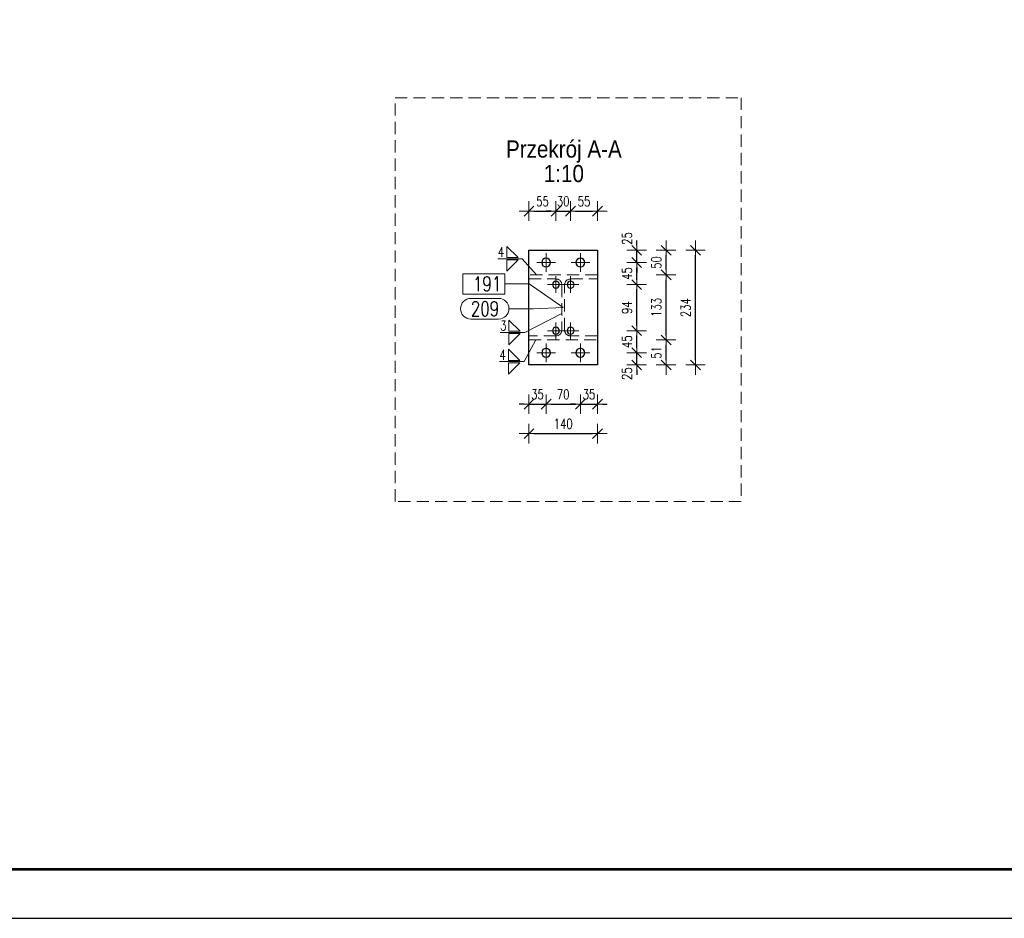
# Model space of a CAD drawing. Header units: millimetres. Extents: x -139 to 714, y 11567 to 12237.
# Tile 14 of 45: x 205 to 406, y 11567 to 11750. Entities that reach past the tile are written whole.
import ezdxf
from ezdxf.enums import TextEntityAlignment as Align

# ---------------------------------------------------------------- set-up
doc = ezdxf.new("R2010")
doc.units = ezdxf.units.MM
doc.header["$LTSCALE"] = 10
doc.linetypes.add('HIDDEN', pattern=[0.375, 0.25, -0.125])
doc.linetypes.add('MITTE', pattern=[2, 1.25, -0.25, 0.25, -0.25])
doc.layers.get('Defpoints').update_dxf_attribs({"color": 1})
doc.layers.add('_FORMATKA', color=8, linetype='Continuous', plot=False)
for name, color, linetype, lineweight in [('_RAMKA', 7, 'Continuous', 35), ('PS_DIM', 4, 'Continuous', 13), ('PS_Hidden', 2, 'HIDDEN', 9), ('PS_Mid', 5, 'MITTE', 15), ('PS_Pos', 1, 'Continuous', 15), ('PS_SOLID', 7, 'Continuous', 30), ('PS_TEXT', 3, 'Continuous', 18), ('PS_Weld', 1, 'Continuous', 9)]:
    doc.layers.add(name, color=color, linetype=linetype, lineweight=lineweight)
doc.styles.add('ARIAL', font='arial.ttf')
doc.styles.add('gil', font='txt', dxfattribs={"width": 0.9})
doc.styles.add('simplex', font='simplex.shx', dxfattribs={"width": 0.75})
doc.dimstyles.new('1_10_PRZ', dxfattribs={"dimtxt": 2, "dimasz": 1, "dimexe": 2, "dimexo": 5, "dimgap": 1, "dimtad": 1, "dimdec": 0, "dimlfac": 10, "dimtxsty": 'simplex', "dimblk": 'dimznak', "dimcen": 2, "dimse1": 1, "dimse2": 1, "dimclrt": 3, "dimadec": 1, "dimazin": 0, "dimtfac": 1, "dimtdec": 0, "dimtix": 1, "dimtmove": 2, "dimatfit": 3, "dimldrblk": 'dim-grot', "dimfxl": 1, "dimarcsym": 0})

# ---------------------------------------------------------------- blocks, each defined once
blk = doc.blocks.new('*U185')
at = {"layer": '_FORMATKA', "lineweight": -3}
blk.add_lwpolyline([(-841, 0), (0, 0), (0, 594), (-841, 594)], close=True, dxfattribs=at)
at = {"layer": '_RAMKA', "lineweight": -3, "const_width": 0.5}
blk.add_lwpolyline([(-811, 10), (-10, 10), (-10, 584), (-811, 584)], close=True, dxfattribs=at)
blk = doc.blocks.new('dimznak')
at = {"color": 0}
for points in [[(-2, 0), (2, 0)], [(0, 2), (0, -2)]]:
    blk.add_lwpolyline(points, dxfattribs=at)
at = {"color": 2}
blk.add_lwpolyline([(1, 1), (-1, -1)], dxfattribs=at)
blk = doc.blocks.new('*D195')
at = {"layer": 'Defpoints', "color": 0, "transparency": 16777216}
for p in [(314.83, 11711.36), (309.33, 11703.36), (314.83, 11696.36)]:
    blk.add_point(p, dxfattribs=at)
at = {"layer": 'PS_DIM', "color": 0, "lineweight": -2, "transparency": 16777216}
blk.add_line((310.33, 11711.36), (313.83, 11711.36), dxfattribs=at)
at = {"layer": 'PS_DIM', "color": 0, "lineweight": -2, "transparency": 16777216, "rotation": 180}
blk.add_blockref('dimznak', (309.33, 11711.36), dxfattribs=at)
at = {"layer": 'PS_DIM', "color": 0, "lineweight": -2, "transparency": 16777216}
blk.add_blockref('dimznak', (314.83, 11711.36), dxfattribs=at)
at = {"layer": 'PS_DIM', "color": 3, "transparency": 16777216, "insert": (312.08, 11713.36), "char_height": 2, "attachment_point": 5, "style": 'simplex'}
blk.add_mtext('55', dxfattribs=at)
blk = doc.blocks.new('dim-grot')
blk.add_hatch(color=256).paths.add_polyline_path([(0, 0), (-2, 0.5), (-2, -0.5)])
blk.add_lwpolyline([(0, 0), (-2, 0.5), (-2, -0.5), (0, 0)])
blk = doc.blocks.new('*D196')
at = {"layer": 'Defpoints', "color": 0, "transparency": 16777216}
for p in [(317.8, 11711.36), (314.83, 11696.36), (317.8, 11696.31)]:
    blk.add_point(p, dxfattribs=at)
at = {"layer": 'PS_DIM', "color": 0, "lineweight": -2, "transparency": 16777216}
for p, q in [((313.83, 11711.36), (312.83, 11711.36)), ((314.83, 11711.36), (317.8, 11711.36)), ((318.8, 11711.36), (319.8, 11711.36))]:
    blk.add_line(p, q, dxfattribs=at)
blk.add_blockref('dimznak', (314.83, 11711.36), dxfattribs=at)
at = {"layer": 'PS_DIM', "color": 0, "lineweight": -2, "transparency": 16777216, "rotation": 180}
blk.add_blockref('dimznak', (317.8, 11711.36), dxfattribs=at)
at = {"layer": 'PS_DIM', "color": 3, "transparency": 16777216, "insert": (316.32, 11713.36), "char_height": 2, "attachment_point": 5, "style": 'simplex'}
blk.add_mtext('30', dxfattribs=at)
blk = doc.blocks.new('*D197')
at = {"layer": 'Defpoints', "color": 0, "transparency": 16777216}
for p in [(323.33, 11711.36), (323.33, 11703.36), (317.8, 11696.31)]:
    blk.add_point(p, dxfattribs=at)
at = {"layer": 'PS_DIM', "color": 0, "lineweight": -2, "transparency": 16777216}
blk.add_line((318.8, 11711.36), (322.33, 11711.36), dxfattribs=at)
at = {"layer": 'PS_DIM', "color": 0, "lineweight": -2, "transparency": 16777216, "rotation": 180}
blk.add_blockref('dimznak', (317.8, 11711.36), dxfattribs=at)
at = {"layer": 'PS_DIM', "color": 0, "lineweight": -2, "transparency": 16777216}
blk.add_blockref('dimznak', (323.33, 11711.36), dxfattribs=at)
at = {"layer": 'PS_DIM', "color": 3, "transparency": 16777216, "insert": (320.57, 11713.36), "char_height": 2, "attachment_point": 5, "style": 'simplex'}
blk.add_mtext('55', dxfattribs=at)
blk = doc.blocks.new('*D198')
at = {"layer": 'Defpoints', "color": 0, "transparency": 16777216}
for p in [(312.83, 11682.46), (309.33, 11679.96), (312.83, 11671.96)]:
    blk.add_point(p, dxfattribs=at)
at = {"layer": 'PS_DIM', "color": 0, "lineweight": -2, "transparency": 16777216}
for p, q in [((308.33, 11671.96), (307.33, 11671.96)), ((309.33, 11671.96), (312.83, 11671.96)), ((313.83, 11671.96), (314.83, 11671.96))]:
    blk.add_line(p, q, dxfattribs=at)
blk.add_blockref('dimznak', (309.33, 11671.96), dxfattribs=at)
at = {"layer": 'PS_DIM', "color": 0, "lineweight": -2, "transparency": 16777216, "rotation": 180}
blk.add_blockref('dimznak', (312.83, 11671.96), dxfattribs=at)
at = {"layer": 'PS_DIM', "color": 3, "transparency": 16777216, "insert": (311.08, 11673.96), "char_height": 2, "attachment_point": 5, "style": 'simplex'}
blk.add_mtext('35', dxfattribs=at)
blk = doc.blocks.new('*D199')
at = {"layer": 'Defpoints', "color": 0, "transparency": 16777216}
for p in [(312.83, 11682.46), (319.83, 11682.46), (319.83, 11671.96)]:
    blk.add_point(p, dxfattribs=at)
at = {"layer": 'PS_DIM', "color": 0, "lineweight": -2, "transparency": 16777216}
blk.add_line((313.83, 11671.96), (318.83, 11671.96), dxfattribs=at)
at = {"layer": 'PS_DIM', "color": 0, "lineweight": -2, "transparency": 16777216, "rotation": 180}
blk.add_blockref('dimznak', (312.83, 11671.96), dxfattribs=at)
at = {"layer": 'PS_DIM', "color": 0, "lineweight": -2, "transparency": 16777216}
blk.add_blockref('dimznak', (319.83, 11671.96), dxfattribs=at)
at = {"layer": 'PS_DIM', "color": 3, "transparency": 16777216, "insert": (316.33, 11673.96), "char_height": 2, "attachment_point": 5, "style": 'simplex'}
blk.add_mtext('70', dxfattribs=at)
blk = doc.blocks.new('*D200')
at = {"layer": 'Defpoints', "color": 0, "transparency": 16777216}
for p in [(319.83, 11682.46), (323.33, 11679.96), (323.33, 11671.96)]:
    blk.add_point(p, dxfattribs=at)
at = {"layer": 'PS_DIM', "color": 0, "lineweight": -2, "transparency": 16777216}
for p, q in [((318.83, 11671.96), (317.83, 11671.96)), ((319.83, 11671.96), (323.33, 11671.96)), ((324.33, 11671.96), (325.33, 11671.96))]:
    blk.add_line(p, q, dxfattribs=at)
blk.add_blockref('dimznak', (319.83, 11671.96), dxfattribs=at)
at = {"layer": 'PS_DIM', "color": 0, "lineweight": -2, "transparency": 16777216, "rotation": 180}
blk.add_blockref('dimznak', (323.33, 11671.96), dxfattribs=at)
at = {"layer": 'PS_DIM', "color": 3, "transparency": 16777216, "insert": (321.58, 11673.96), "char_height": 2, "attachment_point": 5, "style": 'simplex'}
blk.add_mtext('35', dxfattribs=at)
blk = doc.blocks.new('*D201')
at = {"layer": 'Defpoints', "color": 0, "transparency": 16777216}
for p in [(309.33, 11679.96), (323.33, 11679.96), (323.33, 11665.96)]:
    blk.add_point(p, dxfattribs=at)
at = {"layer": 'PS_DIM', "color": 0, "lineweight": -2, "transparency": 16777216}
blk.add_line((310.33, 11665.96), (322.33, 11665.96), dxfattribs=at)
at = {"layer": 'PS_DIM', "color": 0, "lineweight": -2, "transparency": 16777216, "rotation": 180}
blk.add_blockref('dimznak', (309.33, 11665.96), dxfattribs=at)
at = {"layer": 'PS_DIM', "color": 0, "lineweight": -2, "transparency": 16777216}
blk.add_blockref('dimznak', (323.33, 11665.96), dxfattribs=at)
at = {"layer": 'PS_DIM', "color": 3, "transparency": 16777216, "insert": (316.33, 11667.96), "char_height": 2, "attachment_point": 5, "style": 'simplex'}
blk.add_mtext('140', dxfattribs=at)
blk = doc.blocks.new('*D202')
at = {"layer": 'Defpoints', "color": 0, "transparency": 16777216}
for p in [(319.83, 11682.46), (331.33, 11682.46), (323.33, 11679.96)]:
    blk.add_point(p, dxfattribs=at)
at = {"layer": 'PS_DIM', "color": 0, "lineweight": -2, "transparency": 16777216}
for p, q in [((331.33, 11683.46), (331.33, 11684.46)), ((331.33, 11679.96), (331.33, 11682.46)), ((331.33, 11678.96), (331.33, 11677.96))]:
    blk.add_line(p, q, dxfattribs=at)
for p, rotation in [((331.33, 11682.46), 270), ((331.33, 11679.96), 90)]:
    blk.add_blockref('dimznak', p, dxfattribs=dict(at, rotation=rotation))
at = {"layer": 'PS_DIM', "color": 3, "transparency": 16777216, "insert": (329.33, 11678.19), "char_height": 2, "attachment_point": 5, "rotation": 90, "style": 'simplex'}
blk.add_mtext('25', dxfattribs=at)
blk = doc.blocks.new('*D203')
at = {"layer": 'Defpoints', "color": 0, "transparency": 16777216}
for p in [(317.83, 11686.96), (331.33, 11686.96), (319.83, 11682.46)]:
    blk.add_point(p, dxfattribs=at)
at = {"layer": 'PS_DIM', "color": 0, "lineweight": -2, "transparency": 16777216}
blk.add_line((331.33, 11683.46), (331.33, 11685.96), dxfattribs=at)
for p, rotation in [((331.33, 11686.96), 90), ((331.33, 11682.46), 270)]:
    blk.add_blockref('dimznak', p, dxfattribs=dict(at, rotation=rotation))
at = {"layer": 'PS_DIM', "color": 3, "transparency": 16777216, "insert": (329.33, 11684.71), "char_height": 2, "attachment_point": 5, "rotation": 90, "style": 'simplex'}
blk.add_mtext('45', dxfattribs=at)
blk = doc.blocks.new('*D204')
at = {"layer": 'Defpoints', "color": 0, "transparency": 16777216}
for p in [(317.83, 11696.36), (331.33, 11696.36), (317.83, 11686.96)]:
    blk.add_point(p, dxfattribs=at)
at = {"layer": 'PS_DIM', "color": 0, "lineweight": -2, "transparency": 16777216}
blk.add_line((331.33, 11687.96), (331.33, 11695.36), dxfattribs=at)
for p, rotation in [((331.33, 11696.36), 90), ((331.33, 11686.96), 270)]:
    blk.add_blockref('dimznak', p, dxfattribs=dict(at, rotation=rotation))
at = {"layer": 'PS_DIM', "color": 3, "transparency": 16777216, "insert": (329.33, 11691.66), "char_height": 2, "attachment_point": 5, "rotation": 90, "style": 'simplex'}
blk.add_mtext('94', dxfattribs=at)
blk = doc.blocks.new('*D205')
at = {"layer": 'Defpoints', "color": 0, "transparency": 16777216}
for p in [(319.83, 11700.86), (331.33, 11700.86), (317.83, 11696.36)]:
    blk.add_point(p, dxfattribs=at)
at = {"layer": 'PS_DIM', "color": 0, "lineweight": -2, "transparency": 16777216}
blk.add_line((331.33, 11697.36), (331.33, 11699.86), dxfattribs=at)
for p, rotation in [((331.33, 11700.86), 90), ((331.33, 11696.36), 270)]:
    blk.add_blockref('dimznak', p, dxfattribs=dict(at, rotation=rotation))
at = {"layer": 'PS_DIM', "color": 3, "transparency": 16777216, "insert": (329.33, 11698.61), "char_height": 2, "attachment_point": 5, "rotation": 90, "style": 'simplex'}
blk.add_mtext('45', dxfattribs=at)
blk = doc.blocks.new('*D206')
at = {"layer": 'Defpoints', "color": 0, "transparency": 16777216}
for p in [(323.33, 11703.36), (331.33, 11703.36), (319.83, 11700.86)]:
    blk.add_point(p, dxfattribs=at)
at = {"layer": 'PS_DIM', "color": 0, "lineweight": -2, "transparency": 16777216}
for p, q in [((331.33, 11704.36), (331.33, 11705.36)), ((331.33, 11700.86), (331.33, 11703.36)), ((331.33, 11699.86), (331.33, 11698.86))]:
    blk.add_line(p, q, dxfattribs=at)
for p, rotation in [((331.33, 11703.36), 270), ((331.33, 11700.86), 90)]:
    blk.add_blockref('dimznak', p, dxfattribs=dict(at, rotation=rotation))
at = {"layer": 'PS_DIM', "color": 3, "transparency": 16777216, "insert": (329.33, 11705.78), "char_height": 2, "attachment_point": 5, "rotation": 90, "style": 'simplex'}
blk.add_mtext('25', dxfattribs=at)
blk = doc.blocks.new('*D207')
at = {"layer": 'Defpoints', "color": 0, "transparency": 16777216}
for p in [(323.33, 11685.06), (337.33, 11685.06), (323.33, 11679.96)]:
    blk.add_point(p, dxfattribs=at)
at = {"layer": 'PS_DIM', "color": 0, "lineweight": -2, "transparency": 16777216}
blk.add_line((337.33, 11680.96), (337.33, 11684.06), dxfattribs=at)
for p, rotation in [((337.33, 11685.06), 90), ((337.33, 11679.96), 270)]:
    blk.add_blockref('dimznak', p, dxfattribs=dict(at, rotation=rotation))
at = {"layer": 'PS_DIM', "color": 3, "transparency": 16777216, "insert": (335.33, 11682.51), "char_height": 2, "attachment_point": 5, "rotation": 90, "style": 'simplex'}
blk.add_mtext('51', dxfattribs=at)
blk = doc.blocks.new('*D208')
at = {"layer": 'Defpoints', "color": 0, "transparency": 16777216}
for p in [(323.33, 11698.36), (337.33, 11698.36), (323.33, 11685.06)]:
    blk.add_point(p, dxfattribs=at)
at = {"layer": 'PS_DIM', "color": 0, "lineweight": -2, "transparency": 16777216}
blk.add_line((337.33, 11686.06), (337.33, 11697.36), dxfattribs=at)
for p, rotation in [((337.33, 11698.36), 90), ((337.33, 11685.06), 270)]:
    blk.add_blockref('dimznak', p, dxfattribs=dict(at, rotation=rotation))
at = {"layer": 'PS_DIM', "color": 3, "transparency": 16777216, "insert": (335.33, 11691.71), "char_height": 2, "attachment_point": 5, "rotation": 90, "style": 'simplex'}
blk.add_mtext('133', dxfattribs=at)
blk = doc.blocks.new('*D209')
at = {"layer": 'Defpoints', "color": 0, "transparency": 16777216}
for p in [(323.33, 11703.36), (337.33, 11703.36), (323.33, 11698.36)]:
    blk.add_point(p, dxfattribs=at)
at = {"layer": 'PS_DIM', "color": 0, "lineweight": -2, "transparency": 16777216}
blk.add_line((337.33, 11699.36), (337.33, 11702.36), dxfattribs=at)
for p, rotation in [((337.33, 11703.36), 90), ((337.33, 11698.36), 270)]:
    blk.add_blockref('dimznak', p, dxfattribs=dict(at, rotation=rotation))
at = {"layer": 'PS_DIM', "color": 3, "transparency": 16777216, "insert": (335.33, 11700.86), "char_height": 2, "attachment_point": 5, "rotation": 90, "style": 'simplex'}
blk.add_mtext('50', dxfattribs=at)
blk = doc.blocks.new('*D210')
at = {"layer": 'Defpoints', "color": 0, "transparency": 16777216}
for p in [(323.33, 11703.36), (343.33, 11703.36), (323.33, 11679.96)]:
    blk.add_point(p, dxfattribs=at)
at = {"layer": 'PS_DIM', "color": 0, "lineweight": -2, "transparency": 16777216}
blk.add_line((343.33, 11680.96), (343.33, 11702.36), dxfattribs=at)
for p, rotation in [((343.33, 11703.36), 90), ((343.33, 11679.96), 270)]:
    blk.add_blockref('dimznak', p, dxfattribs=dict(at, rotation=rotation))
at = {"layer": 'PS_DIM', "color": 3, "transparency": 16777216, "insert": (341.33, 11691.66), "char_height": 2, "attachment_point": 5, "rotation": 90, "style": 'simplex'}
blk.add_mtext('234', dxfattribs=at)
blk = doc.blocks.new('Przekrój')
at = {"layer": 'PS_DIM', "style": 'ARIAL', "flags": 4}
for tag, p in [('PRZEKRÓJ', (7.89, 7.75)), ('SKALA', (7.89, 1.75))]:
    blk.add_attdef(tag, text='', height=3.5, dxfattribs=at).set_placement(p, align=Align.MIDDLE_CENTER)
blk = doc.blocks.new('*X464')
at = {"color": 1}
for p, q in [((297.46, 11693.54), (303.14, 11693.54)), ((305.24, 11691.44), (310.24, 11691.44)), ((316.33, 11691.66), (310.24, 11691.44)), ((297.46, 11689.34), (303.14, 11689.34))]:
    blk.add_line(p, q, dxfattribs=at)
for centre, start, end in [((297.46, 11691.44), 90, 270), ((303.14, 11691.44), 270, 90)]:
    blk.add_arc(centre, 2.1, start, end, dxfattribs=at)
at = {"color": 2, "style": 'simplex', "width": 0.75}
blk.add_text('209', height=3, dxfattribs=at).set_placement((297.46, 11689.94))
blk = doc.blocks.new('*X465')
at = {"color": 1}
for p, q in [((304.39, 11698.59), (295.8, 11698.59)), ((295.8, 11698.59), (295.8, 11694.39)), ((304.39, 11694.39), (304.39, 11698.59)), ((304.39, 11696.49), (309.39, 11696.49)), ((316.33, 11691.71), (309.39, 11696.49)), ((295.8, 11694.39), (304.39, 11694.39))]:
    blk.add_line(p, q, dxfattribs=at)
at = {"color": 2, "style": 'simplex', "width": 0.75}
blk.add_text('191', height=3, dxfattribs=at).set_placement((297.9, 11694.99))
blk = doc.blocks.new('*X466')
at = {"color": 3}
for p, q in [((307.1, 11701.86), (304.8, 11704.16)), ((304.8, 11704.16), (304.8, 11701.86)), ((304.8, 11701.86), (307.1, 11701.86)), ((304.8, 11701.4), (307.1, 11701.4)), ((307.1, 11701.4), (304.8, 11699.1)), ((304.8, 11699.1), (304.8, 11701.4))]:
    blk.add_line(p, q, dxfattribs=at)
at = {"color": 9}
for p in [(302.96, 11701.63), (310.84, 11698.36)]:
    blk.add_line(p, (307.96, 11701.63), dxfattribs=at)
at = {"color": 2, "style": 'simplex', "width": 0.75}
blk.add_text('4', height=2, dxfattribs=at).set_placement((302.96, 11702.03))
blk = doc.blocks.new('*X467')
at = {"color": 9}
for p in [(310.76, 11685.06), (303.32, 11680.64)]:
    blk.add_line(p, (308.32, 11680.64), dxfattribs=at)
at = {"color": 3}
for p, q in [((307.46, 11680.87), (305.16, 11683.17)), ((305.16, 11683.17), (305.16, 11680.87)), ((305.16, 11680.87), (307.46, 11680.87)), ((305.16, 11680.41), (307.46, 11680.41)), ((307.46, 11680.41), (305.16, 11678.11)), ((305.16, 11678.11), (305.16, 11680.41))]:
    blk.add_line(p, q, dxfattribs=at)
at = {"color": 2, "style": 'simplex', "width": 0.75}
blk.add_text('4', height=2, dxfattribs=at).set_placement((303.32, 11681.04))
blk = doc.blocks.new('*X468')
at = {"color": 3}
for p, q in [((307.52, 11686.83), (305.22, 11689.13)), ((305.22, 11689.13), (305.22, 11686.83)), ((305.22, 11686.83), (307.52, 11686.83)), ((305.22, 11686.37), (307.52, 11686.37)), ((307.52, 11686.37), (305.22, 11684.07)), ((305.22, 11684.07), (305.22, 11686.37))]:
    blk.add_line(p, q, dxfattribs=at)
at = {"color": 9}
for p in [(316.05, 11690.49), (303.46, 11686.6)]:
    blk.add_line(p, (308.46, 11686.6), dxfattribs=at)
at = {"color": 2, "style": 'simplex', "width": 0.75}
blk.add_text('3', height=2, dxfattribs=at).set_placement((303.46, 11687))

msp = doc.modelspace()

# ---------------------------------------------------------------- linework, layer by layer
at = {"layer": 'PS_Hidden', "color": 2, "linetype": 'HIDDEN', "extrusion": (1, 0, 2.22045e-16)}
for p, q in [((323.33, 11698.36), (309.33, 11698.36)), ((309.33, 11697.51), (314.85, 11697.51)), ((317.8, 11697.51), (323.33, 11697.51)), ((316.05, 11696.31), (316.05, 11687.11)), ((316.6, 11687.11), (316.6, 11696.31)), ((314.85, 11685.91), (309.33, 11685.91)), ((309.33, 11685.06), (323.33, 11685.06)), ((323.33, 11685.91), (317.8, 11685.91))]:
    msp.add_line(p, q, dxfattribs=at)
at = {"layer": 'PS_Hidden'}
msp.add_lwpolyline([(281.99, 11734.51), (352.66, 11734.51), (352.66, 11652.09), (281.99, 11652.09)], close=True, dxfattribs=at)
at = {"layer": 'PS_Hidden', "color": 2, "linetype": 'HIDDEN'}
for centre, start, end in [((314.85, 11696.31), 0, 90), ((317.8, 11696.31), 90, 180), ((314.85, 11687.11), 270, 0), ((317.8, 11687.11), 180, 270)]:
    msp.add_arc(centre, 1.2, start, end, dxfattribs=at)
at = {"layer": 'PS_Mid', "color": 5, "linetype": 'MITTE', "extrusion": (1, 0, 2.22045e-16)}
for p, q in [((312.83, 11698.96), (312.83, 11702.76)), ((319.83, 11698.96), (319.83, 11702.76)), ((314.73, 11700.86), (310.93, 11700.86)), ((321.73, 11700.86), (317.93, 11700.86)), ((314.83, 11694.66), (314.83, 11698.06)), ((317.83, 11694.66), (317.83, 11698.06)), ((316.53, 11696.36), (313.13, 11696.36)), ((319.53, 11696.36), (316.13, 11696.36)), ((316.53, 11686.96), (313.13, 11686.96)), ((314.83, 11685.26), (314.83, 11688.66)), ((319.53, 11686.96), (316.13, 11686.96)), ((317.83, 11685.26), (317.83, 11688.66)), ((312.83, 11680.56), (312.83, 11684.36)), ((319.83, 11680.56), (319.83, 11684.36)), ((314.73, 11682.46), (310.93, 11682.46)), ((321.73, 11682.46), (317.93, 11682.46))]:
    msp.add_line(p, q, dxfattribs=at)
at = {"layer": 'PS_SOLID', "color": 7, "linetype": 'Continuous', "extrusion": (1, 0, 2.22045e-16)}
for p, q in [((309.33, 11703.36), (323.33, 11703.36)), ((309.33, 11679.96), (309.33, 11703.36)), ((323.33, 11703.36), (323.33, 11679.96)), ((323.33, 11679.96), (309.33, 11679.96))]:
    msp.add_line(p, q, dxfattribs=at)
at = {"layer": 'PS_SOLID', "color": 7, "linetype": 'Continuous', "extrusion": (2.22045e-16, 0, -1)}
for centre, radius in [((-312.83, 11700.86), 0.9), ((-319.83, 11700.86), 0.9), ((-314.83, 11696.36), 0.7), ((-317.83, 11696.36), 0.7), ((-314.83, 11686.96), 0.7), ((-317.83, 11686.96), 0.7), ((-312.83, 11682.46), 0.9), ((-319.83, 11682.46), 0.9)]:
    msp.add_circle(centre, radius, dxfattribs=at)

# ---------------------------------------------------------------- block references
at = {"layer": 'PS_DIM'}
msp.add_blockref('*U185', (708.23, 11567.04), dxfattribs=at)
ref = msp.add_blockref('Przekrój', (308.58, 11713.48), dxfattribs=at)
ref.add_attrib('PRZEKRÓJ', 'Przekrój A-A', dxfattribs={"layer": 'PS_TEXT', "height": 3.5, "style": 'gil', "width": 0.9}).set_placement((316.46, 11721.23), align=Align.BOTTOM_CENTER)
ref.add_attrib('SKALA', '1:10', dxfattribs={"layer": 'PS_TEXT', "height": 3.5, "style": 'gil', "width": 0.9}).set_placement((316.46, 11716.23), align=Align.BOTTOM_CENTER)
at = {"layer": 'PS_Pos'}
for name in ['*X465', '*X464']:
    msp.add_blockref(name, (0, 0), dxfattribs=at)
at = {"layer": 'PS_Weld'}
for name in ['*X466', '*X468', '*X467']:
    msp.add_blockref(name, (0, 0), dxfattribs=at)

# ---------------------------------------------------------------- dimensions: what is measured, and where the dimension line sits
at = {"layer": 'PS_DIM'}
for base, p1, p2, picture, middle in [((314.83, 11711.36), (309.33, 11703.36), (314.83, 11696.36), '*D195', (312.08, 11713.36)), ((317.8, 11711.36), (314.83, 11696.36), (317.8, 11696.31), '*D196', (316.32, 11713.36)), ((323.33, 11711.36), (317.8, 11696.31), (323.33, 11703.36), '*D197', (320.57, 11713.36)), ((312.83, 11671.96), (309.33, 11679.96), (312.83, 11682.46), '*D198', (311.08, 11673.96)), ((319.83, 11671.96), (312.83, 11682.46), (319.83, 11682.46), '*D199', (316.33, 11673.96)), ((323.33, 11671.96), (319.83, 11682.46), (323.33, 11679.96), '*D200', (321.58, 11673.96)), ((323.33, 11665.96), (309.33, 11679.96), (323.33, 11679.96), '*D201', (316.33, 11667.96))]:
    dim = msp.add_linear_dim(base=base, p1=p1, p2=p2, dimstyle='1_10_PRZ', dxfattribs=at)
    dim.commit()
    dim.dimension.update_dxf_attribs({"geometry": picture, "text_midpoint": middle})
for base, p1, p2, picture, middle in [((331.33, 11703.36), (319.83, 11700.86), (323.33, 11703.36), '*D206', (329.33, 11705.78)), ((331.33, 11682.46), (323.33, 11679.96), (319.83, 11682.46), '*D202', (329.33, 11678.19))]:
    dim = msp.add_linear_dim(base=base, p1=p1, p2=p2, angle=90, dimstyle='1_10_PRZ', dxfattribs=at)
    dim.commit()
    dim.dimension.update_dxf_attribs({"geometry": picture, "text_midpoint": middle, "dimtype": 128})
for base, p1, p2, picture, middle in [((337.33, 11703.36), (323.33, 11698.36), (323.33, 11703.36), '*D209', (335.33, 11700.86)), ((343.33, 11703.36), (323.33, 11679.96), (323.33, 11703.36), '*D210', (341.33, 11691.66)), ((331.33, 11700.86), (317.83, 11696.36), (319.83, 11700.86), '*D205', (329.33, 11698.61)), ((337.33, 11698.36), (323.33, 11685.06), (323.33, 11698.36), '*D208', (335.33, 11691.71)), ((331.33, 11696.36), (317.83, 11686.96), (317.83, 11696.36), '*D204', (329.33, 11691.66)), ((331.33, 11686.96), (319.83, 11682.46), (317.83, 11686.96), '*D203', (329.33, 11684.71)), ((337.33, 11685.06), (323.33, 11679.96), (323.33, 11685.06), '*D207', (335.33, 11682.51))]:
    dim = msp.add_linear_dim(base=base, p1=p1, p2=p2, angle=90, dimstyle='1_10_PRZ', dxfattribs=at)
    dim.commit()
    dim.dimension.update_dxf_attribs({"geometry": picture, "text_midpoint": middle})

doc.saveas('drawing.dxf')
